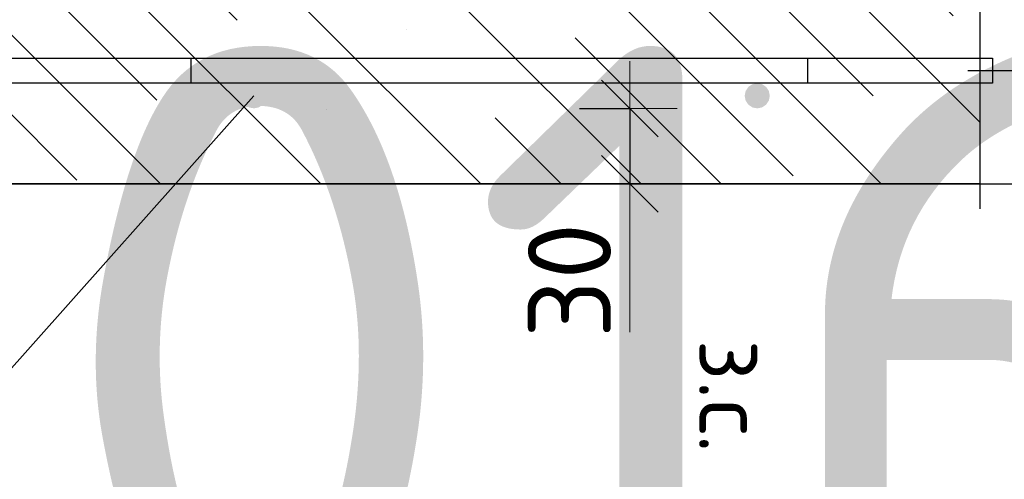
# Model space of a CAD drawing. Header units: metres. Extents: x -38 to 97, y -15 to 21.
# Tile 187 of 256: x 72.374 to 72.766, y 7.224 to 7.407. Entities that reach past the tile are written whole.
import ezdxf

# ---------------------------------------------------------------- set-up
doc = ezdxf.new("R2010")
doc.units = ezdxf.units.M
doc.header["$PDMODE"] = 65
doc.linetypes.add('______4', pattern=[0.135, 0.105, -0.03])
for name, color, linetype, lineweight in [('XR$3$Арм. стержнями нижней зоны', 180, 'Continuous', 35), ('XR$3$Арм.стержн. Арматура края', 96, 'Continuous', 35), ('XR$3$Размерная линия (1)', 7, 'Continuous', 13), ('XR$3$Размерная линия_ общее', 7, 'Continuous', 13), ('XR$4$Арм. стержнями нижней зоны', 180, 'Continuous', 35), ('XR$4$Арм.стержн. Арматура края', 96, 'Continuous', 35), ('XR$4$Размерная линия (1)', 7, 'Continuous', 13), ('XR$4$Размерная линия_ общее', 7, 'Continuous', 13), ('XR$5$Арм. стержнями нижней зоны', 180, 'Continuous', 35), ('XR$5$Арм.стержн. Арматура края', 96, 'Continuous', 35), ('XR$5$Размерная линия (1)', 7, 'Continuous', 13), ('XR$5$Размерная линия_ общее', 7, 'Continuous', 13), ('XR$6$Текст_ примечание', 7, 'Continuous', 13)]:
    doc.layers.add(name, color=color, linetype=linetype, lineweight=lineweight)
doc.styles.add('ISOCPEUR', font='txt')
doc.dimstyles.new('DIMSTYLE_11', dxfattribs={"dimtxt": 0.033, "dimasz": 0.0375, "dimexe": 0, "dimexo": 0, "dimgap": 0.0165, "dimtad": 2, "dimdec": 0, "dimlfac": 1000, "dimrnd": 1, "dimzin": 12, "dimdsep": 46, "dimtxsty": 'ISOCPEUR', "dimblk1": 'ALL_ML_STRICH', "dimblk2": 'ALL_ML_STRICH', "dimsah": 1, "dimcen": 0, "dimclrd": 7, "dimclre": 256, "dimclrt": 7, "dimadec": 0, "dimazin": 0, "dimtfac": 1, "dimtdec": 0, "dimtix": 1, "dimtmove": 2, "dimatfit": 3, "dimfxl": 0, "dimtvp": 1.2, "dimtzin": 0, "dimlwd": 0, "dimlwe": -3, "dimarcsym": 0})
doc.dimstyles.new('DIMSTYLE_12', dxfattribs={"dimtxt": 0.03, "dimasz": 0.03, "dimexe": 0, "dimexo": 0, "dimgap": 0.015, "dimtad": 2, "dimdec": 0, "dimlfac": 1000, "dimrnd": 1, "dimzin": 12, "dimdsep": 46, "dimtxsty": 'ISOCPEUR', "dimblk1": 'ALL_ML_STRICH', "dimblk2": 'ALL_ML_STRICH', "dimsah": 1, "dimcen": 0, "dimclrd": 7, "dimclre": 256, "dimclrt": 7, "dimadec": 0, "dimazin": 0, "dimtfac": 1, "dimtdec": 0, "dimtix": 1, "dimtmove": 2, "dimatfit": 3, "dimfxl": 0, "dimtzin": 0, "dimlwd": 0, "dimlwe": -3, "dimarcsym": 0})
doc.dimstyles.new('DIMSTYLE_14', dxfattribs={"dimtxt": 0.03, "dimasz": 0.03, "dimexe": 0, "dimexo": 0, "dimgap": 0.015, "dimtad": 2, "dimdec": 0, "dimlfac": 1000, "dimrnd": 1, "dimzin": 12, "dimdsep": 46, "dimtxsty": 'ISOCPEUR', "dimblk1": 'ALL_ML_STRICH', "dimblk2": 'ALL_ML_STRICH', "dimsah": 1, "dimcen": 0, "dimclrd": 7, "dimclre": 256, "dimclrt": 7, "dimadec": 0, "dimazin": 0, "dimtfac": 1, "dimtdec": 0, "dimtix": 1, "dimtmove": 2, "dimatfit": 3, "dimfxl": 0, "dimtvp": 1.2, "dimtzin": 0, "dimlwd": 0, "dimlwe": -3, "dimarcsym": 0})
doc.dimstyles.new('DIMSTYLE_8', dxfattribs={"dimtxt": 0.033, "dimasz": 0.0375, "dimexe": 0, "dimexo": 0, "dimgap": 0.0165, "dimtad": 2, "dimdec": 0, "dimlfac": 1000, "dimrnd": 1, "dimzin": 12, "dimdsep": 46, "dimtxsty": 'ISOCPEUR', "dimblk1": 'ALL_ML_STRICH', "dimblk2": 'ALL_ML_STRICH', "dimsah": 1, "dimcen": 0, "dimclrd": 7, "dimclre": 256, "dimclrt": 7, "dimadec": 0, "dimazin": 0, "dimtfac": 1, "dimtdec": 0, "dimtix": 1, "dimtmove": 2, "dimatfit": 3, "dimfxl": 0, "dimtzin": 0, "dimlwd": 0, "dimlwe": -3, "dimarcsym": 0})
pattern_1 = [(135, (0, 0), (-0.031819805, -0.031819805), [0.4, -0.05, 0, -0.05]), (135, (-0.01591, -0.01591), (-0.031819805, -0.031819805), [0.8, -0.1, 0.1, -0.1])]

# ---------------------------------------------------------------- blocks, each defined once
blk = doc.blocks.new('ALL_ML_STRICH')
at = {"color": 0, "linetype": 'ByBlock', "lineweight": -2}
for p, q in [((0, -0.5), (0, 0.5)), ((-0.3, -0.3), (0.3, 0.3)), ((-1, 0), (0.5, 0))]:
    blk.add_line(p, q, dxfattribs=at)
blk = doc.blocks.new('*D135')
at = {"layer": 'DEFPOINTS', "color": 7, "linetype": 'Continuous', "lineweight": 13, "transparency": 33554687}
for p in [(72.7273, 7.54188), (72.7273, 7.34188), (72.89884, 7.34188)]:
    blk.add_point(p, dxfattribs=at)
at = {"layer": 'XR$3$Размерная линия_ общее', "color": 253, "linetype": 'Continuous', "lineweight": -2, "true_color": 0xa0a0a0, "transparency": 33554687}
for p, q in [((72.7473, 7.54188), (72.89884, 7.54188)), ((72.7473, 7.34188), (72.89884, 7.34188))]:
    blk.add_line(p, q, dxfattribs=at)
at = {"layer": 'XR$3$Размерная линия_ общее', "color": 7, "linetype": 'Continuous', "lineweight": -2, "transparency": 33554687}
blk.add_line((72.89884, 7.34188), (72.89884, 7.54188), dxfattribs=at)
at = {"layer": 'XR$3$Размерная линия_ общее', "color": 7, "linetype": 'Continuous', "lineweight": 13, "transparency": 33554687, "xscale": 0.0375, "yscale": 0.0375, "zscale": 0.0375}
for p, rotation in [((72.89884, 7.54188), 90), ((72.89884, 7.34188), 270)]:
    blk.add_blockref('ALL_ML_STRICH', p, dxfattribs=dict(at, rotation=rotation))
at = {"layer": 'XR$3$Размерная линия_ общее', "color": 7, "linetype": 'Continuous', "lineweight": 13, "transparency": 33554687, "insert": (72.87484, 7.44353), "char_height": 0.033, "width": 0.099, "attachment_point": 5, "rotation": 90, "style": 'ISOCPEUR'}
blk.add_mtext('\\A1;{200}', dxfattribs=at)
blk = doc.blocks.new('*D136')
at = {"layer": 'DEFPOINTS', "color": 7, "linetype": 'Continuous', "lineweight": 13, "transparency": 33554687}
for p in [(72.5769, 7.37188), (72.61689, 7.37188), (72.5769, 7.34188)]:
    blk.add_point(p, dxfattribs=at)
at = {"layer": 'XR$3$Размерная линия_ общее', "color": 253, "linetype": 'Continuous', "lineweight": -2, "true_color": 0xa0a0a0, "transparency": 33554687}
for p, q in [((72.5969, 7.37188), (72.61689, 7.37188)), ((72.5969, 7.34188), (72.61689, 7.34188))]:
    blk.add_line(p, q, dxfattribs=at)
at = {"layer": 'XR$3$Размерная линия_ общее', "color": 7, "linetype": 'Continuous', "lineweight": -2, "transparency": 33554687}
blk.add_line((72.61689, 7.37188), (72.61689, 7.34188), dxfattribs=at)
at = {"layer": 'XR$3$Размерная линия_ общее', "color": 7, "linetype": 'Continuous', "lineweight": 13, "transparency": 33554687, "xscale": 0.0375, "yscale": 0.0375, "zscale": 0.0375}
for p, rotation in [((72.61689, 7.37188), 90), ((72.61689, 7.34188), 270)]:
    blk.add_blockref('ALL_ML_STRICH', p, dxfattribs=dict(at, rotation=rotation))
at = {"layer": 'XR$3$Размерная линия_ общее', "color": 7, "linetype": 'Continuous', "lineweight": 13, "transparency": 33554687, "insert": (72.59289, 7.30345), "char_height": 0.033, "width": 0.066, "attachment_point": 5, "rotation": 90, "style": 'ISOCPEUR'}
blk.add_mtext('\\A1;{30}', dxfattribs=at)
at = {"layer": 'XR$3$Размерная линия_ общее', "color": 7, "linetype": 'Continuous', "lineweight": 13, "transparency": 33554687, "insert": (72.67143, 7.27997), "char_height": 0.027, "width": 0.00135, "attachment_point": 1, "rotation": 270, "line_spacing_factor": 0.60241, "style": 'ISOCPEUR'}
blk.add_mtext('з.с.', dxfattribs=at)
blk = doc.blocks.new('*D201')
at = {"layer": 'DEFPOINTS', "color": 7, "linetype": 'Continuous', "lineweight": 13, "transparency": 33554687}
for p in [(72.73118, 7.38688), (72.74403, 7.34188), (72.82384, 7.34188)]:
    blk.add_point(p, dxfattribs=at)
at = {"layer": 'XR$3$Размерная линия (1)', "color": 9, "linetype": 'Continuous', "lineweight": -2, "true_color": 0xc7c7c7, "transparency": 33554687}
for p, q in [((72.75118, 7.38688), (72.82384, 7.38688)), ((72.76403, 7.34188), (72.82384, 7.34188))]:
    blk.add_line(p, q, dxfattribs=at)
at = {"layer": 'XR$3$Размерная линия (1)', "color": 7, "linetype": 'Continuous', "lineweight": -2, "transparency": 33554687}
blk.add_line((72.82384, 7.34188), (72.82384, 7.38688), dxfattribs=at)
at = {"layer": 'XR$3$Размерная линия (1)', "color": 7, "linetype": 'Continuous', "lineweight": 13, "transparency": 33554687, "xscale": 0.03, "yscale": 0.03, "zscale": 0.03}
for p, rotation in [((72.82384, 7.38688), 90), ((72.82384, 7.34188), 270)]:
    blk.add_blockref('ALL_ML_STRICH', p, dxfattribs=dict(at, rotation=rotation))
at = {"layer": 'XR$3$Размерная линия (1)', "color": 7, "linetype": 'Continuous', "lineweight": 13, "transparency": 33554687, "insert": (72.80098, 7.30614), "char_height": 0.03, "width": 0.06, "attachment_point": 5, "rotation": 90, "style": 'ISOCPEUR'}
blk.add_mtext('\\A1;{45}', dxfattribs=at)
blk = doc.blocks.new('*D202')
at = {"layer": 'DEFPOINTS', "color": 7, "linetype": 'Continuous', "lineweight": 13, "transparency": 33554687}
for p in [(72.73821, 7.51088), (72.73118, 7.38688), (72.82384, 7.38688)]:
    blk.add_point(p, dxfattribs=at)
at = {"layer": 'XR$3$Размерная линия (1)', "color": 9, "linetype": 'Continuous', "lineweight": -2, "true_color": 0xc7c7c7, "transparency": 33554687}
for p, q in [((72.75821, 7.51088), (72.82384, 7.51088)), ((72.75118, 7.38688), (72.82384, 7.38688))]:
    blk.add_line(p, q, dxfattribs=at)
at = {"layer": 'XR$3$Размерная линия (1)', "color": 7, "linetype": 'Continuous', "lineweight": -2, "transparency": 33554687}
blk.add_line((72.82384, 7.38688), (72.82384, 7.51088), dxfattribs=at)
at = {"layer": 'XR$3$Размерная линия (1)', "color": 7, "linetype": 'Continuous', "lineweight": 13, "transparency": 33554687, "xscale": 0.03, "yscale": 0.03, "zscale": 0.03}
for p, rotation in [((72.82384, 7.51088), 90), ((72.82384, 7.38688), 270)]:
    blk.add_blockref('ALL_ML_STRICH', p, dxfattribs=dict(at, rotation=rotation))
at = {"layer": 'XR$3$Размерная линия (1)', "color": 7, "linetype": 'Continuous', "lineweight": 13, "transparency": 33554687, "insert": (72.80134, 7.45188), "char_height": 0.03, "width": 0.09, "attachment_point": 5, "rotation": 90, "style": 'ISOCPEUR'}
blk.add_mtext('\\A1;{124}', dxfattribs=at)
blk = doc.blocks.new('*D278')
at = {"layer": 'DEFPOINTS', "color": 7, "linetype": 'Continuous', "lineweight": 13, "transparency": 33554687}
for p in [(72.7273, 7.54188), (72.7273, 7.34188), (72.89884, 7.34188)]:
    blk.add_point(p, dxfattribs=at)
at = {"layer": 'XR$4$Размерная линия_ общее', "color": 253, "linetype": 'Continuous', "lineweight": -2, "true_color": 0xa0a0a0, "transparency": 33554687}
for p, q in [((72.7473, 7.54188), (72.89884, 7.54188)), ((72.7473, 7.34188), (72.89884, 7.34188))]:
    blk.add_line(p, q, dxfattribs=at)
at = {"layer": 'XR$4$Размерная линия_ общее', "color": 7, "linetype": 'Continuous', "lineweight": -2, "transparency": 33554687}
blk.add_line((72.89884, 7.34188), (72.89884, 7.54188), dxfattribs=at)
at = {"layer": 'XR$4$Размерная линия_ общее', "color": 7, "linetype": 'Continuous', "lineweight": 13, "transparency": 33554687, "xscale": 0.0375, "yscale": 0.0375, "zscale": 0.0375}
for p, rotation in [((72.89884, 7.54188), 90), ((72.89884, 7.34188), 270)]:
    blk.add_blockref('ALL_ML_STRICH', p, dxfattribs=dict(at, rotation=rotation))
at = {"layer": 'XR$4$Размерная линия_ общее', "color": 7, "linetype": 'Continuous', "lineweight": 13, "transparency": 33554687, "insert": (72.87484, 7.44353), "char_height": 0.033, "width": 0.099, "attachment_point": 5, "rotation": 90, "style": 'ISOCPEUR'}
blk.add_mtext('\\A1;{200}', dxfattribs=at)
blk = doc.blocks.new('*D279')
at = {"layer": 'DEFPOINTS', "color": 7, "linetype": 'Continuous', "lineweight": 13, "transparency": 33554687}
for p in [(72.5769, 7.37188), (72.61689, 7.37188), (72.5769, 7.34188)]:
    blk.add_point(p, dxfattribs=at)
at = {"layer": 'XR$4$Размерная линия_ общее', "color": 253, "linetype": 'Continuous', "lineweight": -2, "true_color": 0xa0a0a0, "transparency": 33554687}
for p, q in [((72.5969, 7.37188), (72.61689, 7.37188)), ((72.5969, 7.34188), (72.61689, 7.34188))]:
    blk.add_line(p, q, dxfattribs=at)
at = {"layer": 'XR$4$Размерная линия_ общее', "color": 7, "linetype": 'Continuous', "lineweight": -2, "transparency": 33554687}
blk.add_line((72.61689, 7.37188), (72.61689, 7.34188), dxfattribs=at)
at = {"layer": 'XR$4$Размерная линия_ общее', "color": 7, "linetype": 'Continuous', "lineweight": 13, "transparency": 33554687, "xscale": 0.0375, "yscale": 0.0375, "zscale": 0.0375}
for p, rotation in [((72.61689, 7.37188), 90), ((72.61689, 7.34188), 270)]:
    blk.add_blockref('ALL_ML_STRICH', p, dxfattribs=dict(at, rotation=rotation))
at = {"layer": 'XR$4$Размерная линия_ общее', "color": 7, "linetype": 'Continuous', "lineweight": 13, "transparency": 33554687, "insert": (72.59289, 7.30345), "char_height": 0.033, "width": 0.066, "attachment_point": 5, "rotation": 90, "style": 'ISOCPEUR'}
blk.add_mtext('\\A1;{30}', dxfattribs=at)
at = {"layer": 'XR$4$Размерная линия_ общее', "color": 7, "linetype": 'Continuous', "lineweight": 13, "transparency": 33554687, "insert": (72.67143, 7.27997), "char_height": 0.027, "width": 0.00135, "attachment_point": 1, "rotation": 270, "line_spacing_factor": 0.60241, "style": 'ISOCPEUR'}
blk.add_mtext('з.с.', dxfattribs=at)
blk = doc.blocks.new('*D491')
at = {"layer": 'DEFPOINTS', "color": 7, "linetype": 'Continuous', "lineweight": 13, "transparency": 33554687}
for p in [(72.73118, 7.38688), (72.74403, 7.34188), (72.82384, 7.34188)]:
    blk.add_point(p, dxfattribs=at)
at = {"layer": 'XR$4$Размерная линия (1)', "color": 9, "linetype": 'Continuous', "lineweight": -2, "true_color": 0xc7c7c7, "transparency": 33554687}
for p, q in [((72.75118, 7.38688), (72.82384, 7.38688)), ((72.76403, 7.34188), (72.82384, 7.34188))]:
    blk.add_line(p, q, dxfattribs=at)
at = {"layer": 'XR$4$Размерная линия (1)', "color": 7, "linetype": 'Continuous', "lineweight": -2, "transparency": 33554687}
blk.add_line((72.82384, 7.34188), (72.82384, 7.38688), dxfattribs=at)
at = {"layer": 'XR$4$Размерная линия (1)', "color": 7, "linetype": 'Continuous', "lineweight": 13, "transparency": 33554687, "xscale": 0.03, "yscale": 0.03, "zscale": 0.03}
for p, rotation in [((72.82384, 7.38688), 90), ((72.82384, 7.34188), 270)]:
    blk.add_blockref('ALL_ML_STRICH', p, dxfattribs=dict(at, rotation=rotation))
at = {"layer": 'XR$4$Размерная линия (1)', "color": 7, "linetype": 'Continuous', "lineweight": 13, "transparency": 33554687, "insert": (72.80098, 7.30614), "char_height": 0.03, "width": 0.06, "attachment_point": 5, "rotation": 90, "style": 'ISOCPEUR'}
blk.add_mtext('\\A1;{45}', dxfattribs=at)
blk = doc.blocks.new('*D492')
at = {"layer": 'DEFPOINTS', "color": 7, "linetype": 'Continuous', "lineweight": 13, "transparency": 33554687}
for p in [(72.73821, 7.51088), (72.73118, 7.38688), (72.82384, 7.38688)]:
    blk.add_point(p, dxfattribs=at)
at = {"layer": 'XR$4$Размерная линия (1)', "color": 9, "linetype": 'Continuous', "lineweight": -2, "true_color": 0xc7c7c7, "transparency": 33554687}
for p, q in [((72.75821, 7.51088), (72.82384, 7.51088)), ((72.75118, 7.38688), (72.82384, 7.38688))]:
    blk.add_line(p, q, dxfattribs=at)
at = {"layer": 'XR$4$Размерная линия (1)', "color": 7, "linetype": 'Continuous', "lineweight": -2, "transparency": 33554687}
blk.add_line((72.82384, 7.38688), (72.82384, 7.51088), dxfattribs=at)
at = {"layer": 'XR$4$Размерная линия (1)', "color": 7, "linetype": 'Continuous', "lineweight": 13, "transparency": 33554687, "xscale": 0.03, "yscale": 0.03, "zscale": 0.03}
for p, rotation in [((72.82384, 7.51088), 90), ((72.82384, 7.38688), 270)]:
    blk.add_blockref('ALL_ML_STRICH', p, dxfattribs=dict(at, rotation=rotation))
at = {"layer": 'XR$4$Размерная линия (1)', "color": 7, "linetype": 'Continuous', "lineweight": 13, "transparency": 33554687, "insert": (72.80134, 7.45188), "char_height": 0.03, "width": 0.09, "attachment_point": 5, "rotation": 90, "style": 'ISOCPEUR'}
blk.add_mtext('\\A1;{124}', dxfattribs=at)
blk = doc.blocks.new('*D681')
at = {"layer": 'DEFPOINTS', "color": 7, "linetype": 'Continuous', "lineweight": 13, "transparency": 33554687}
for p in [(72.7273, 7.54188), (72.7273, 7.34188), (72.89884, 7.34188)]:
    blk.add_point(p, dxfattribs=at)
at = {"layer": 'XR$5$Размерная линия_ общее', "color": 253, "linetype": 'Continuous', "lineweight": -2, "true_color": 0xa0a0a0, "transparency": 33554687}
for p, q in [((72.7473, 7.54188), (72.89884, 7.54188)), ((72.7473, 7.34188), (72.89884, 7.34188))]:
    blk.add_line(p, q, dxfattribs=at)
at = {"layer": 'XR$5$Размерная линия_ общее', "color": 7, "linetype": 'Continuous', "lineweight": -2, "transparency": 33554687}
blk.add_line((72.89884, 7.34188), (72.89884, 7.54188), dxfattribs=at)
at = {"layer": 'XR$5$Размерная линия_ общее', "color": 7, "linetype": 'Continuous', "lineweight": 13, "transparency": 33554687, "xscale": 0.0375, "yscale": 0.0375, "zscale": 0.0375}
for p, rotation in [((72.89884, 7.54188), 90), ((72.89884, 7.34188), 270)]:
    blk.add_blockref('ALL_ML_STRICH', p, dxfattribs=dict(at, rotation=rotation))
at = {"layer": 'XR$5$Размерная линия_ общее', "color": 7, "linetype": 'Continuous', "lineweight": 13, "transparency": 33554687, "insert": (72.87484, 7.44353), "char_height": 0.033, "width": 0.099, "attachment_point": 5, "rotation": 90, "style": 'ISOCPEUR'}
blk.add_mtext('\\A1;{200}', dxfattribs=at)
blk = doc.blocks.new('*D682')
at = {"layer": 'DEFPOINTS', "color": 7, "linetype": 'Continuous', "lineweight": 13, "transparency": 33554687}
for p in [(72.5769, 7.37188), (72.61689, 7.37188), (72.5769, 7.34188)]:
    blk.add_point(p, dxfattribs=at)
at = {"layer": 'XR$5$Размерная линия_ общее', "color": 253, "linetype": 'Continuous', "lineweight": -2, "true_color": 0xa0a0a0, "transparency": 33554687}
for p, q in [((72.5969, 7.37188), (72.61689, 7.37188)), ((72.5969, 7.34188), (72.61689, 7.34188))]:
    blk.add_line(p, q, dxfattribs=at)
at = {"layer": 'XR$5$Размерная линия_ общее', "color": 7, "linetype": 'Continuous', "lineweight": -2, "transparency": 33554687}
blk.add_line((72.61689, 7.37188), (72.61689, 7.34188), dxfattribs=at)
at = {"layer": 'XR$5$Размерная линия_ общее', "color": 7, "linetype": 'Continuous', "lineweight": 13, "transparency": 33554687, "xscale": 0.0375, "yscale": 0.0375, "zscale": 0.0375}
for p, rotation in [((72.61689, 7.37188), 90), ((72.61689, 7.34188), 270)]:
    blk.add_blockref('ALL_ML_STRICH', p, dxfattribs=dict(at, rotation=rotation))
at = {"layer": 'XR$5$Размерная линия_ общее', "color": 7, "linetype": 'Continuous', "lineweight": 13, "transparency": 33554687, "insert": (72.59289, 7.30345), "char_height": 0.033, "width": 0.066, "attachment_point": 5, "rotation": 90, "style": 'ISOCPEUR'}
blk.add_mtext('\\A1;{30}', dxfattribs=at)
at = {"layer": 'XR$5$Размерная линия_ общее', "color": 7, "linetype": 'Continuous', "lineweight": 13, "transparency": 33554687, "insert": (72.67143, 7.27997), "char_height": 0.027, "width": 0.00135, "attachment_point": 1, "rotation": 270, "line_spacing_factor": 0.60241, "style": 'ISOCPEUR'}
blk.add_mtext('з.с.', dxfattribs=at)
blk = doc.blocks.new('*D713')
at = {"layer": 'DEFPOINTS', "color": 7, "linetype": 'Continuous', "lineweight": 13, "transparency": 33554687}
for p in [(72.73118, 7.38688), (72.74403, 7.34188), (72.82384, 7.34188)]:
    blk.add_point(p, dxfattribs=at)
at = {"layer": 'XR$5$Размерная линия (1)', "color": 9, "linetype": 'Continuous', "lineweight": -2, "true_color": 0xc7c7c7, "transparency": 33554687}
for p, q in [((72.75118, 7.38688), (72.82384, 7.38688)), ((72.76403, 7.34188), (72.82384, 7.34188))]:
    blk.add_line(p, q, dxfattribs=at)
at = {"layer": 'XR$5$Размерная линия (1)', "color": 7, "linetype": 'Continuous', "lineweight": -2, "transparency": 33554687}
blk.add_line((72.82384, 7.34188), (72.82384, 7.38688), dxfattribs=at)
at = {"layer": 'XR$5$Размерная линия (1)', "color": 7, "linetype": 'Continuous', "lineweight": 13, "transparency": 33554687, "xscale": 0.03, "yscale": 0.03, "zscale": 0.03}
for p, rotation in [((72.82384, 7.38688), 90), ((72.82384, 7.34188), 270)]:
    blk.add_blockref('ALL_ML_STRICH', p, dxfattribs=dict(at, rotation=rotation))
at = {"layer": 'XR$5$Размерная линия (1)', "color": 7, "linetype": 'Continuous', "lineweight": 13, "transparency": 33554687, "insert": (72.80098, 7.30614), "char_height": 0.03, "width": 0.06, "attachment_point": 5, "rotation": 90, "style": 'ISOCPEUR'}
blk.add_mtext('\\A1;{45}', dxfattribs=at)
blk = doc.blocks.new('*D714')
at = {"layer": 'DEFPOINTS', "color": 7, "linetype": 'Continuous', "lineweight": 13, "transparency": 33554687}
for p in [(72.73821, 7.51088), (72.73118, 7.38688), (72.82384, 7.38688)]:
    blk.add_point(p, dxfattribs=at)
at = {"layer": 'XR$5$Размерная линия (1)', "color": 9, "linetype": 'Continuous', "lineweight": -2, "true_color": 0xc7c7c7, "transparency": 33554687}
for p, q in [((72.75821, 7.51088), (72.82384, 7.51088)), ((72.75118, 7.38688), (72.82384, 7.38688))]:
    blk.add_line(p, q, dxfattribs=at)
at = {"layer": 'XR$5$Размерная линия (1)', "color": 7, "linetype": 'Continuous', "lineweight": -2, "transparency": 33554687}
blk.add_line((72.82384, 7.38688), (72.82384, 7.51088), dxfattribs=at)
at = {"layer": 'XR$5$Размерная линия (1)', "color": 7, "linetype": 'Continuous', "lineweight": 13, "transparency": 33554687, "xscale": 0.03, "yscale": 0.03, "zscale": 0.03}
for p, rotation in [((72.82384, 7.51088), 90), ((72.82384, 7.38688), 270)]:
    blk.add_blockref('ALL_ML_STRICH', p, dxfattribs=dict(at, rotation=rotation))
at = {"layer": 'XR$5$Размерная линия (1)', "color": 7, "linetype": 'Continuous', "lineweight": 13, "transparency": 33554687, "insert": (72.80134, 7.45188), "char_height": 0.03, "width": 0.09, "attachment_point": 5, "rotation": 90, "style": 'ISOCPEUR'}
blk.add_mtext('\\A1;{124}', dxfattribs=at)

msp = doc.modelspace()

# ---------------------------------------------------------------- hatches: boundary and pattern name
at = {"linetype": 'Continuous', "lineweight": 13, "transparency": 33554687}
h = msp.add_hatch(dxfattribs=at)
h.set_pattern_fill('__________540', scale=0.015, style=0, pattern_type=2)
h.set_pattern_definition(pattern_1)
h.paths.add_polyline_path([(72.1675, 7.54188), (72.1675, 7.34188), (72.75595, 7.34188), (72.75595, 7.54188)], flags=0)
h = msp.add_hatch(dxfattribs=at)
h.set_pattern_fill('__________540', scale=0.015, style=0, pattern_type=2)
h.set_pattern_definition(pattern_1)
h.paths.add_polyline_path([(72.1675, 7.54188), (72.1675, 7.34188), (72.75595, 7.34188), (72.75595, 7.54188)], flags=0)
h = msp.add_hatch(dxfattribs=at)
h.set_pattern_fill('__________540', scale=0.015, style=0, pattern_type=2)
h.set_pattern_definition(pattern_1)
h.paths.add_polyline_path([(72.1675, 7.54188), (72.1675, 7.34188), (72.75595, 7.34188), (72.75595, 7.54188)], flags=0)
at = {"layer": 'XR$3$Арм. стержнями нижней зоны', "linetype": 'Continuous', "lineweight": 50, "transparency": 33554687}
for points in [[(72.47251, 7.37688), (72.47212, 7.37879), (72.47104, 7.38041), (72.46942, 7.3815), (72.46751, 7.38188), (72.46559, 7.3815), (72.46397, 7.38041), (72.46289, 7.37879), (72.46251, 7.37688), (72.46289, 7.37496), (72.46397, 7.37334), (72.46559, 7.37226), (72.46751, 7.37188), (72.46942, 7.37226), (72.47104, 7.37334), (72.47212, 7.37496)], [(72.67251, 7.37688), (72.67212, 7.37879), (72.67104, 7.38041), (72.66942, 7.3815), (72.66751, 7.38188), (72.66559, 7.3815), (72.66397, 7.38041), (72.66289, 7.37879), (72.66251, 7.37688), (72.66289, 7.37496), (72.66397, 7.37334), (72.66559, 7.37226), (72.66751, 7.37188), (72.66942, 7.37226), (72.67104, 7.37334), (72.67212, 7.37496)]]:
    msp.add_hatch(color=4, dxfattribs=at).paths.add_polyline_path(points)
at = {"layer": 'XR$4$Арм. стержнями нижней зоны', "linetype": 'Continuous', "lineweight": 50, "transparency": 33554687}
for points in [[(72.47251, 7.37688), (72.47212, 7.37879), (72.47104, 7.38041), (72.46942, 7.3815), (72.46751, 7.38188), (72.46559, 7.3815), (72.46397, 7.38041), (72.46289, 7.37879), (72.46251, 7.37688), (72.46289, 7.37496), (72.46397, 7.37334), (72.46559, 7.37226), (72.46751, 7.37188), (72.46942, 7.37226), (72.47104, 7.37334), (72.47212, 7.37496)], [(72.47251, 7.37688), (72.47212, 7.37879), (72.47104, 7.38041), (72.46942, 7.3815), (72.46751, 7.38188), (72.46559, 7.3815), (72.46397, 7.38041), (72.46289, 7.37879), (72.46251, 7.37688), (72.46289, 7.37496), (72.46397, 7.37334), (72.46559, 7.37226), (72.46751, 7.37188), (72.46942, 7.37226), (72.47104, 7.37334), (72.47212, 7.37496)], [(72.67251, 7.37688), (72.67212, 7.37879), (72.67104, 7.38041), (72.66942, 7.3815), (72.66751, 7.38188), (72.66559, 7.3815), (72.66397, 7.38041), (72.66289, 7.37879), (72.66251, 7.37688), (72.66289, 7.37496), (72.66397, 7.37334), (72.66559, 7.37226), (72.66751, 7.37188), (72.66942, 7.37226), (72.67104, 7.37334), (72.67212, 7.37496)]]:
    msp.add_hatch(color=4, dxfattribs=at).paths.add_polyline_path(points)
at = {"layer": 'XR$5$Арм. стержнями нижней зоны', "linetype": 'Continuous', "lineweight": 50, "transparency": 33554687}
for points in [[(72.47251, 7.37688), (72.47212, 7.37879), (72.47104, 7.38041), (72.46942, 7.3815), (72.46751, 7.38188), (72.46559, 7.3815), (72.46397, 7.38041), (72.46289, 7.37879), (72.46251, 7.37688), (72.46289, 7.37496), (72.46397, 7.37334), (72.46559, 7.37226), (72.46751, 7.37188), (72.46942, 7.37226), (72.47104, 7.37334), (72.47212, 7.37496)], [(72.67251, 7.37688), (72.67212, 7.37879), (72.67104, 7.38041), (72.66942, 7.3815), (72.66751, 7.38188), (72.66559, 7.3815), (72.66397, 7.38041), (72.66289, 7.37879), (72.66251, 7.37688), (72.66289, 7.37496), (72.66397, 7.37334), (72.66559, 7.37226), (72.66751, 7.37188), (72.66942, 7.37226), (72.67104, 7.37334), (72.67212, 7.37496)]]:
    msp.add_hatch(color=4, dxfattribs=at).paths.add_polyline_path(points)

# ---------------------------------------------------------------- linework, layer by layer
at = {"color": 7, "linetype": '______4', "lineweight": 25, "transparency": 33554687}
msp.add_line((72.75595, 7.64188), (72.75595, 7.24188), dxfattribs=at)
msp.add_line((72.75595, 7.64188), (72.75595, 7.24188), dxfattribs=at)
msp.add_line((72.75595, 7.64188), (72.75595, 7.24188), dxfattribs=at)
at = {"color": 7, "linetype": 'Continuous', "lineweight": 13, "transparency": 33554687}
for p, q in [((72.46751, 7.37688), (72.3436, 7.23758)), ((72.46751, 7.37688), (72.3436, 7.23758)), ((72.46751, 7.37688), (72.3436, 7.23758)), ((72.61689, 7.34188), (72.61689, 7.28288)), ((72.61689, 7.34188), (72.61689, 7.28288)), ((72.61689, 7.34188), (72.61689, 7.28288))]:
    msp.add_line(p, q, dxfattribs=at)
at = {"color": 7, "linetype": 'Continuous', "lineweight": 35, "transparency": 33554687}
msp.add_line((72.1675, 7.34188), (72.75595, 7.34188), dxfattribs=at)
msp.add_line((72.1675, 7.34188), (72.75595, 7.34188), dxfattribs=at)
msp.add_line((72.1675, 7.34188), (72.75595, 7.34188), dxfattribs=at)
at = {"layer": 'XR$3$Арм. стержнями нижней зоны', "color": 4, "linetype": 'Continuous', "lineweight": 25, "transparency": 33554687}
for points in [[(72.76095, 7.38188), (72.1875, 7.38188), (72.1875, 7.39188), (72.76095, 7.39188), (72.76095, 7.38188)], [(72.76095, 7.38188), (72.44251, 7.38188), (72.44251, 7.39188), (72.76095, 7.39188), (72.76095, 7.38188)]]:
    msp.add_lwpolyline(points, dxfattribs=at)
at = {"layer": 'XR$3$Арм.стержн. Арматура края', "color": 4, "linetype": 'Continuous', "lineweight": 25, "transparency": 33554687}
for points in [[(72.21676, 7.39188), (72.6875, 7.39188), (72.6875, 7.38188)], [(72.6875, 7.38188), (72.21607, 7.38188)]]:
    msp.add_lwpolyline(points, dxfattribs=at)
at = {"layer": 'XR$4$Арм. стержнями нижней зоны', "color": 4, "linetype": 'Continuous', "lineweight": 25, "transparency": 33554687}
for points in [[(72.76095, 7.38188), (72.1875, 7.38188), (72.1875, 7.39188), (72.76095, 7.39188), (72.76095, 7.38188)], [(72.76095, 7.38188), (72.1875, 7.38188), (72.1875, 7.39188), (72.76095, 7.39188), (72.76095, 7.38188)], [(72.76095, 7.38188), (72.44251, 7.38188), (72.44251, 7.39188), (72.76095, 7.39188), (72.76095, 7.38188)]]:
    msp.add_lwpolyline(points, dxfattribs=at)
at = {"layer": 'XR$4$Арм.стержн. Арматура края', "color": 4, "linetype": 'Continuous', "lineweight": 25, "transparency": 33554687}
for points in [[(72.21676, 7.39188), (72.6875, 7.39188), (72.6875, 7.38188)], [(72.6875, 7.38188), (72.21607, 7.38188)]]:
    msp.add_lwpolyline(points, dxfattribs=at)
at = {"layer": 'XR$5$Арм. стержнями нижней зоны', "color": 4, "linetype": 'Continuous', "lineweight": 25, "transparency": 33554687}
for points in [[(72.76095, 7.38188), (72.1875, 7.38188), (72.1875, 7.39188), (72.76095, 7.39188), (72.76095, 7.38188)], [(72.76095, 7.38188), (72.44251, 7.38188), (72.44251, 7.39188), (72.76095, 7.39188), (72.76095, 7.38188)]]:
    msp.add_lwpolyline(points, dxfattribs=at)
at = {"layer": 'XR$5$Арм.стержн. Арматура края', "color": 4, "linetype": 'Continuous', "lineweight": 25, "transparency": 33554687}
for points in [[(72.21676, 7.39188), (72.6875, 7.39188), (72.6875, 7.38188)], [(72.6875, 7.38188), (72.21607, 7.38188)]]:
    msp.add_lwpolyline(points, dxfattribs=at)

# ---------------------------------------------------------------- texts
at = {"layer": 'XR$6$Текст_ примечание', "color": 7, "linetype": 'Continuous', "lineweight": 35, "transparency": 33554687, "insert": (70.35063, 7.14671), "char_height": 0.25, "width": 2.7437149, "attachment_point": 7, "style": 'ISOCPEUR'}
msp.add_mtext('\\W0.96;ГОСТ 34028-2016', dxfattribs=at)

# ---------------------------------------------------------------- dimensions: what is measured, and where the dimension line sits
at = {"layer": 'XR$3$Размерная линия (1)', "color": 7, "linetype": 'Continuous', "lineweight": 13, "transparency": 33554687}
for base, p1, p2, dimstyle, picture, middle in [((72.82384, 7.51088), (72.75118, 7.38688), (72.75821, 7.51088), 'DIMSTYLE_12', '*D202', (72.80134, 7.45188)), ((72.82384, 7.38688), (72.76403, 7.34188), (72.75118, 7.38688), 'DIMSTYLE_14', '*D201', (72.80098, 7.30614))]:
    dim = msp.add_linear_dim(base=base, p1=p1, p2=p2, angle=90, dimstyle=dimstyle, override={"dimpost": '<>', "dimclrd": 7, "dimclre": 9, "dimclrt": 7, "dimlwd": 0, "dimlwe": 65533}, dxfattribs=at)
    dim.commit()
    dim.dimension.update_dxf_attribs({"geometry": picture, "text_midpoint": middle, "dimtype": 160})
at = {"layer": 'XR$3$Размерная линия_ общее', "color": 7, "linetype": 'Continuous', "lineweight": 13, "transparency": 33554687}
dim = msp.add_linear_dim(base=(72.89884, 7.54188), p1=(72.7473, 7.34188), p2=(72.7473, 7.54188), angle=90, dimstyle='DIMSTYLE_8', override={"dimpost": '<>', "dimclrd": 7, "dimclre": 253, "dimclrt": 7, "dimlwd": 0, "dimlwe": 65533}, dxfattribs=at)
dim.commit()
dim.dimension.update_dxf_attribs({"geometry": '*D135', "text_midpoint": (72.87484, 7.44353), "dimtype": 160})
dim = msp.add_linear_dim(base=(72.61689, 7.34188), p1=(72.5969, 7.37188), p2=(72.5969, 7.34188), angle=270, text='<>\\Xз.с.', dimstyle='DIMSTYLE_11', override={"dimpost": '<>', "dimclrd": 7, "dimclre": 253, "dimclrt": 7, "dimlwd": 0, "dimlwe": 65533}, dxfattribs=at)
dim.commit()
dim.dimension.update_dxf_attribs({"geometry": '*D136', "text_midpoint": (72.59289, 7.30345), "dimtype": 160})
at = {"layer": 'XR$4$Размерная линия (1)', "color": 7, "linetype": 'Continuous', "lineweight": 13, "transparency": 33554687}
for base, p1, p2, dimstyle, picture, middle in [((72.82384, 7.51088), (72.75118, 7.38688), (72.75821, 7.51088), 'DIMSTYLE_12', '*D492', (72.80134, 7.45188)), ((72.82384, 7.38688), (72.76403, 7.34188), (72.75118, 7.38688), 'DIMSTYLE_14', '*D491', (72.80098, 7.30614))]:
    dim = msp.add_linear_dim(base=base, p1=p1, p2=p2, angle=90, dimstyle=dimstyle, override={"dimpost": '<>', "dimclrd": 7, "dimclre": 9, "dimclrt": 7, "dimlwd": 0, "dimlwe": 65533}, dxfattribs=at)
    dim.commit()
    dim.dimension.update_dxf_attribs({"geometry": picture, "text_midpoint": middle, "dimtype": 160})
at = {"layer": 'XR$4$Размерная линия_ общее', "color": 7, "linetype": 'Continuous', "lineweight": 13, "transparency": 33554687}
dim = msp.add_linear_dim(base=(72.89884, 7.54188), p1=(72.7473, 7.34188), p2=(72.7473, 7.54188), angle=90, dimstyle='DIMSTYLE_8', override={"dimpost": '<>', "dimclrd": 7, "dimclre": 253, "dimclrt": 7, "dimlwd": 0, "dimlwe": 65533}, dxfattribs=at)
dim.commit()
dim.dimension.update_dxf_attribs({"geometry": '*D278', "text_midpoint": (72.87484, 7.44353), "dimtype": 160})
dim = msp.add_linear_dim(base=(72.61689, 7.34188), p1=(72.5969, 7.37188), p2=(72.5969, 7.34188), angle=270, text='<>\\Xз.с.', dimstyle='DIMSTYLE_11', override={"dimpost": '<>', "dimclrd": 7, "dimclre": 253, "dimclrt": 7, "dimlwd": 0, "dimlwe": 65533}, dxfattribs=at)
dim.commit()
dim.dimension.update_dxf_attribs({"geometry": '*D279', "text_midpoint": (72.59289, 7.30345), "dimtype": 160})
at = {"layer": 'XR$5$Размерная линия (1)', "color": 7, "linetype": 'Continuous', "lineweight": 13, "transparency": 33554687}
for base, p1, p2, dimstyle, picture, middle in [((72.82384, 7.51088), (72.75118, 7.38688), (72.75821, 7.51088), 'DIMSTYLE_12', '*D714', (72.80134, 7.45188)), ((72.82384, 7.38688), (72.76403, 7.34188), (72.75118, 7.38688), 'DIMSTYLE_14', '*D713', (72.80098, 7.30614))]:
    dim = msp.add_linear_dim(base=base, p1=p1, p2=p2, angle=90, dimstyle=dimstyle, override={"dimpost": '<>', "dimclrd": 7, "dimclre": 9, "dimclrt": 7, "dimlwd": 0, "dimlwe": 65533}, dxfattribs=at)
    dim.commit()
    dim.dimension.update_dxf_attribs({"geometry": picture, "text_midpoint": middle, "dimtype": 160})
at = {"layer": 'XR$5$Размерная линия_ общее', "color": 7, "linetype": 'Continuous', "lineweight": 13, "transparency": 33554687}
dim = msp.add_linear_dim(base=(72.89884, 7.54188), p1=(72.7473, 7.34188), p2=(72.7473, 7.54188), angle=90, dimstyle='DIMSTYLE_8', override={"dimpost": '<>', "dimclrd": 7, "dimclre": 253, "dimclrt": 7, "dimlwd": 0, "dimlwe": 65533}, dxfattribs=at)
dim.commit()
dim.dimension.update_dxf_attribs({"geometry": '*D681', "text_midpoint": (72.87484, 7.44353), "dimtype": 160})
dim = msp.add_linear_dim(base=(72.61689, 7.34188), p1=(72.5969, 7.37188), p2=(72.5969, 7.34188), angle=270, text='<>\\Xз.с.', dimstyle='DIMSTYLE_11', override={"dimpost": '<>', "dimclrd": 7, "dimclre": 253, "dimclrt": 7, "dimlwd": 0, "dimlwe": 65533}, dxfattribs=at)
dim.commit()
dim.dimension.update_dxf_attribs({"geometry": '*D682', "text_midpoint": (72.59289, 7.30345), "dimtype": 160})

doc.saveas('drawing.dxf')
